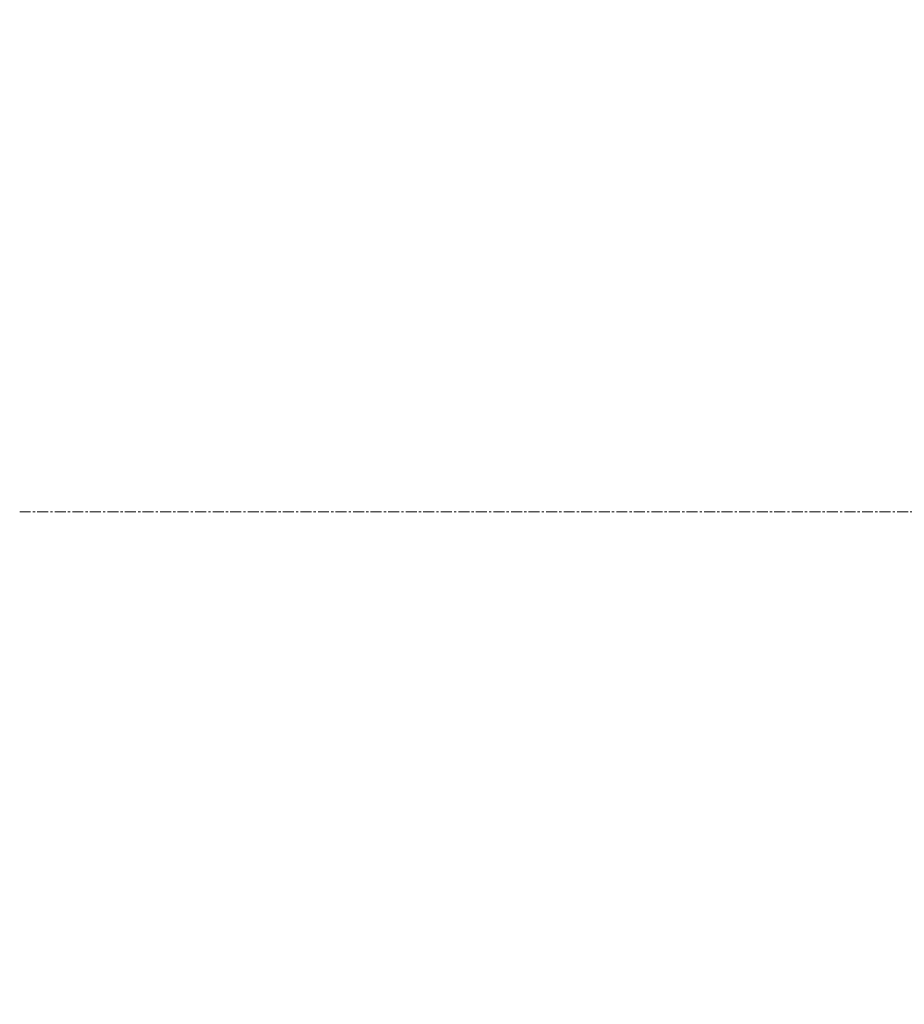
# Model space of a CAD drawing. Header units: inches. Extents: x -647532 to 3008597, y -136987 to 2557681.
# Tile 141 of 153: x 49974 to 50024, y 52534 to 52590. Entities that reach past the tile are written whole.
import ezdxf

# ---------------------------------------------------------------- set-up
doc = ezdxf.new("R2010")
doc.units = ezdxf.units.IN
doc.header["$MEASUREMENT"] = 0
doc.linetypes.add('BIAL-IT1I-KGD-001-IN-DWG-141 LEVEL 2 - OVERALL FIRE EXIT PLAN$0$CENTER', pattern=[2, 1.25, -0.25, 0.25, -0.25])
doc.layers.add('ARCH', color=8, linetype='Continuous')
doc.layers.add('YD-EXTERNAL 1', color=8, linetype='Continuous', lineweight=5)

# ---------------------------------------------------------------- blocks, each defined once
blk = doc.blocks.new('BIAL-IT1I-KGD-001-IN-DWG-141 LEVEL 2 - OVERALL FIRE EXIT PLAN$0$TYPE 2')
at = {"linetype": 'BIAL-IT1I-KGD-001-IN-DWG-141 LEVEL 2 - OVERALL FIRE EXIT PLAN$0$CENTER', "ltscale": 0.5}
blk.add_line((100, 0), (100, 249.343), dxfattribs=at)
at = {"lineweight": -3, "ltscale": 1000}
for centre, start, end in [((84.5, 46.529), 81.6555, 81.6555), ((115.5, 46.529), 98.3445, 98.3445)]:
    blk.add_arc(centre, 12.556, start, end, dxfattribs=at)
blk = doc.blocks.new('ARCH')
at = {"layer": 'YD-EXTERNAL 1', "rotation": 269.9999999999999}
blk.add_blockref('BIAL-IT1I-KGD-001-IN-DWG-141 LEVEL 2 - OVERALL FIRE EXIT PLAN$0$TYPE 2', (49974.044, 52662.363), dxfattribs=at)

msp = doc.modelspace()

# ---------------------------------------------------------------- block references
at = {"layer": 'ARCH'}
msp.add_blockref('ARCH', (0, 0), dxfattribs=at)

doc.saveas('drawing.dxf')
